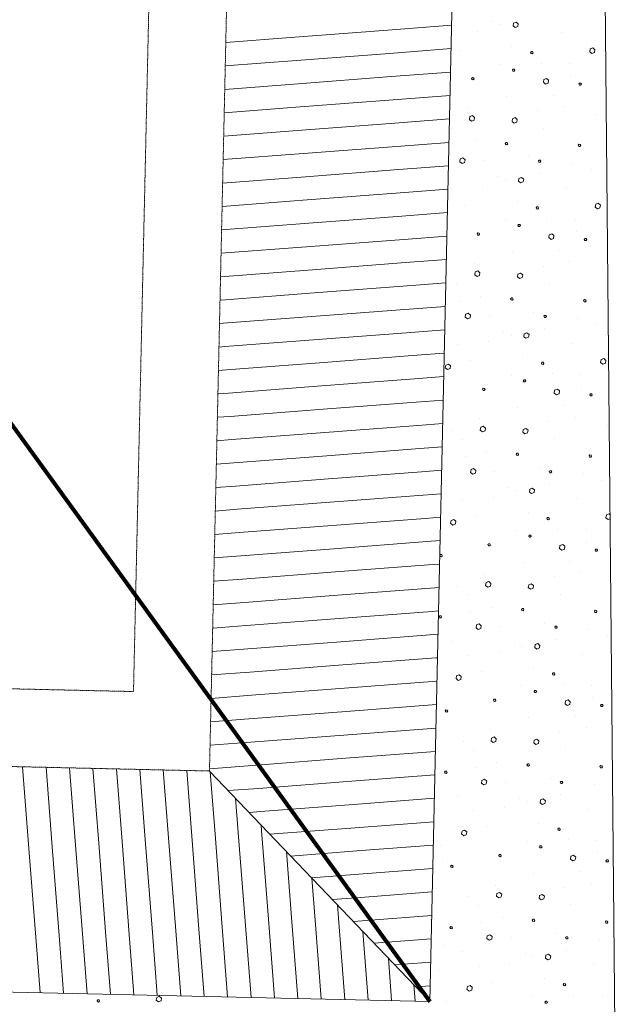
# Model space of a CAD drawing. Header units: millimetres. Extents: x -90830 to 24172, y -102460 to 73669.
# Tile 108 of 198: x -16231 to -12342, y 9297 to 15631. Entities that reach past the tile are written whole.
import ezdxf

# ---------------------------------------------------------------- set-up
doc = ezdxf.new("R2010")
doc.units = ezdxf.units.MM
doc.linetypes.add('ACAD_ISO14W100_S12', pattern=[0.009, 0.007, -0.001, 0, 0, 0, 0, 0, -0.001])
doc.linetypes.add('GETRENNT2_S6', pattern=[0.012, 0.007, -0.001, 0.001, -0.001, 0.001, -0.001])
for name, color, linetype, lineweight in [('Algemeen01', 253, 'Continuous', 80), ('D21-BUITENWANDEN', 253, 'Continuous', 9), ('K21-BUITENWANDEN_1', 253, 'Continuous', 9), ('Standard', 253, 'Continuous', 9), ('V27-DAKEN', 253, 'Continuous', 9), ('V36-HOOGTELIJN1500', 253, 'GETRENNT2_S6', 9), ('V36-HOOGTELIJN2000', 253, 'ACAD_ISO14W100_S12', 9)]:
    doc.layers.add(name, color=color, linetype=linetype, lineweight=lineweight)

msp = doc.modelspace()

# ---------------------------------------------------------------- linework, layer by layer
at = {"layer": 'Algemeen01'}
msp.add_line((-22237.7, 21242.8), (-13593, 9315.8), dxfattribs=at)
at = {"layer": 'D21-BUITENWANDEN'}
for p, q in [((-13330.4, 21052.1), (-13593, 9315.8)), ((-12342.1, 2754.6), (-12465, 15809.4)), ((-15542.5, 9359.6), (-15542.5, 9359.4)), ((-15042.6, 9348.4), (-15042.6, 9348.2))]:
    msp.add_line(p, q, dxfattribs=at)
at = {"layer": 'K21-BUITENWANDEN_1'}
for p, q in [((-13549.2, 11265.3), (-13549.4, 11265.3)), ((-13593, 9315.8), (-22501.1, 9515.9))]:
    msp.add_line(p, q, dxfattribs=at)
at = {"layer": 'Standard'}
for p, q in [((-13863.7, 15564), (-13452.5, 15595.4)), ((-13189.7, 15621.2), (-13189.7, 15621.2)), ((-13139.9, 15599), (-13139.9, 15599)), ((-13055.2, 15608.9), (-13057.6, 15590.8)), ((-13057.6, 15590.8), (-13044.2, 15580.3)), ((-13038.4, 15615.5), (-13055.2, 15608.9)), ((-13044.2, 15580.3), (-13027.4, 15586.9)), ((-13024, 15604), (-13038.4, 15615.5)), ((-13027.4, 15586.9), (-13024, 15604)), ((-14905.3, 15484.4), (-14461.9, 15518.3)), ((-14461.9, 15518.3), (-13863.7, 15564)), ((-13287.5, 15557.8), (-13287.5, 15557.8)), ((-12748.9, 15547.6), (-12748.9, 15547.6)), ((-12486.6, 15574.7), (-12486.6, 15574.7)), ((-13066, 15459.5), (-13066, 15459.5)), ((-14450.5, 15368.7), (-13852.3, 15414.4)), ((-13852.3, 15414.4), (-13455.9, 15444.7)), ((-13400.3, 15434.8), (-13400.3, 15434.8)), ((-12939.8, 15426.8), (-12944.5, 15420.7)), ((-12944.5, 15420.7), (-12941.3, 15413.8)), ((-12941.3, 15413.8), (-12934.2, 15412)), ((-12931.7, 15426.1), (-12939.8, 15426.8)), ((-12934.2, 15412), (-12928.5, 15418.2)), ((-12928.5, 15418.2), (-12931.7, 15426.1)), ((-12561.1, 15443.1), (-12564.5, 15424.9)), ((-12564.5, 15424.9), (-12550.1, 15413.4)), ((-12544.3, 15449.7), (-12561.1, 15443.1)), ((-12550.1, 15413.4), (-12533.3, 15420)), ((-12530.9, 15438.1), (-12544.3, 15449.7)), ((-12533.3, 15420), (-12530.9, 15438.1)), ((-14908.7, 15333.7), (-14450.5, 15368.7)), ((-13139.9, 15342.8), (-13139.9, 15342.8)), ((-12875.1, 15352.1), (-12875.1, 15352.1)), ((-12692.8, 15347.4), (-12692.8, 15347.4)), ((-14439.1, 15219.2), (-13840.8, 15264.9)), ((-13840.8, 15264.9), (-13459.2, 15294)), ((-13056.9, 15313.7), (-13061.7, 15307.5)), ((-13061.7, 15307.5), (-13058.4, 15300.6)), ((-13058.4, 15300.6), (-13051.4, 15299.9)), ((-13048.9, 15313), (-13056.9, 15313.7)), ((-13051.4, 15299.9), (-13045.6, 15306.1)), ((-13045.6, 15306.1), (-13048.9, 15313)), ((-12687, 15267.6), (-12687, 15267.6)), ((-14912.1, 15183), (-14439.1, 15219.2)), ((-13319.1, 15258.5), (-13323.9, 15252.3)), ((-13323.9, 15252.3), (-13320.7, 15245.4)), ((-13320.7, 15245.4), (-13313.6, 15243.7)), ((-13311.1, 15256.8), (-13319.1, 15258.5)), ((-13313.6, 15243.7), (-13307.8, 15249.9)), ((-13307.8, 15249.9), (-13311.1, 15256.8)), ((-12860.4, 15246.5), (-12862.8, 15228.4)), ((-12862.8, 15228.4), (-12848.4, 15216.9)), ((-12842.6, 15253.1), (-12860.4, 15246.5)), ((-12848.4, 15216.9), (-12831.6, 15223.5)), ((-12829.2, 15241.6), (-12842.6, 15253.1)), ((-12831.6, 15223.5), (-12829.2, 15241.6)), ((-12629.5, 15223.5), (-12634.3, 15217.4)), ((-12634.3, 15217.4), (-12631, 15210.5)), ((-12631, 15210.5), (-12623, 15209.8)), ((-12621.4, 15222.8), (-12629.5, 15223.5)), ((-12623, 15209.8), (-12618.2, 15215.9)), ((-12618.2, 15215.9), (-12621.4, 15222.8)), ((-13829.4, 15115.3), (-13462.6, 15143.3)), ((-12797.9, 15145.6), (-12797.9, 15145.6)), ((-14427.7, 15069.6), (-13829.4, 15115.3)), ((-13097.7, 15137.2), (-13097.7, 15137.2)), ((-14915.4, 15032.3), (-14427.7, 15069.6)), ((-13343.3, 15061.5), (-13343.3, 15061.5)), ((-13318.6, 15014.4), (-13335.4, 15007.8)), ((-13305.2, 15002.8), (-13318.6, 15014.4)), ((-12898.4, 15045.1), (-12898.4, 15045.1)), ((-12727.3, 15073), (-12727.3, 15073)), ((-12519.3, 15020.3), (-12519.3, 15020.3)), ((-14416.2, 14920), (-13818, 14965.7)), ((-13818, 14965.7), (-13466, 14992.6)), ((-13335.4, 15007.8), (-13338.7, 14989.7)), ((-13338.7, 14989.7), (-13324.4, 14979.1)), ((-13324.4, 14979.1), (-13307.6, 14985.7)), ((-13307.6, 14985.7), (-13305.2, 15002.8)), ((-13061.7, 14994.3), (-13064.1, 14977.2)), ((-13064.1, 14977.2), (-13050.7, 14965.7)), ((-13045, 15000.9), (-13061.7, 14994.3)), ((-13050.7, 14965.7), (-13034, 14972.3)), ((-13030.5, 14989.4), (-13045, 15000.9)), ((-13034, 14972.3), (-13030.5, 14989.4)), ((-14918.8, 14881.6), (-14416.2, 14920)), ((-13453.7, 14928.6), (-13453.7, 14928.6)), ((-12859.5, 14933.3), (-12859.5, 14933.3)), ((-13806.5, 14816.2), (-13469.3, 14842)), ((-13300.9, 14850.9), (-13300.9, 14850.9)), ((-13102.4, 14841.8), (-13108.2, 14835.6)), ((-13108.2, 14835.6), (-13105, 14828.7)), ((-13105, 14828.7), (-13096.9, 14827)), ((-13095.4, 14841.1), (-13102.4, 14841.8)), ((-13096.9, 14827), (-13092.1, 14833.2)), ((-13092.1, 14833.2), (-13095.4, 14841.1)), ((-12633.7, 14830.2), (-12638.5, 14824)), ((-12638.5, 14824), (-12635.3, 14816.1)), ((-12625.7, 14828.4), (-12633.7, 14830.2)), ((-12627.2, 14815.4), (-12622.4, 14821.5)), ((-12622.4, 14821.5), (-12625.7, 14828.4)), ((-14922.2, 14730.9), (-14404.8, 14770.5)), ((-14404.8, 14770.5), (-13806.5, 14816.2)), ((-13432.9, 14819.3), (-13432.9, 14819.3)), ((-12635.3, 14816.1), (-12627.2, 14815.4)), ((-13397.9, 14735.4), (-13400.3, 14717.3)), ((-13400.3, 14717.3), (-13385.9, 14705.8)), ((-13381.1, 14742), (-13397.9, 14735.4)), ((-13385.9, 14705.8), (-13369.1, 14712.4)), ((-13366.7, 14730.5), (-13381.1, 14742)), ((-13369.1, 14712.4), (-13366.7, 14730.5)), ((-13244.4, 14723.8), (-13244.4, 14723.8)), ((-12959.1, 14747.8), (-12959.1, 14747.8)), ((-12889.3, 14728.2), (-12894.2, 14723)), ((-12894.2, 14723), (-12890.9, 14715.1)), ((-12890.9, 14715.1), (-12883.9, 14714.4)), ((-12881.3, 14727.5), (-12889.3, 14728.2)), ((-12883.9, 14714.4), (-12878.1, 14720.6)), ((-12878.1, 14720.6), (-12881.3, 14727.5)), ((-12675.5, 14708.6), (-12675.5, 14708.6)), ((-14393.4, 14620.9), (-13795.1, 14666.6)), ((-13795.1, 14666.6), (-13472.7, 14691.3)), ((-12890.3, 14642.1), (-12890.3, 14642.1)), ((-12556, 14666.8), (-12556, 14666.8)), ((-14925.6, 14580.2), (-14393.4, 14620.9)), ((-13154.8, 14621.8), (-13154.8, 14621.8)), ((-13105, 14599.6), (-13105, 14599.6)), ((-13020.3, 14609.5), (-13022.7, 14591.4)), ((-13022.7, 14591.4), (-13009.3, 14580.9)), ((-13003.5, 14616.1), (-13020.3, 14609.5)), ((-13009.3, 14580.9), (-12992.5, 14587.5)), ((-12989.1, 14604.6), (-13003.5, 14616.1)), ((-12992.5, 14587.5), (-12989.1, 14604.6)), ((-14381.9, 14471.3), (-13783.7, 14517.1)), ((-13783.7, 14517.1), (-13476.1, 14540.6)), ((-13451.1, 14540.5), (-13451.1, 14540.5)), ((-13252.6, 14558.4), (-13252.6, 14558.4)), ((-12714, 14548.2), (-12714, 14548.2)), ((-14928.9, 14429.5), (-14381.9, 14471.3)), ((-13031.1, 14460.1), (-13031.1, 14460.1)), ((-12526.2, 14443.7), (-12529.6, 14425.5)), ((-12509.4, 14450.3), (-12526.2, 14443.7)), ((-12496, 14438.7), (-12509.4, 14450.3)), ((-13772.3, 14367.5), (-13479.5, 14389.9)), ((-13365.4, 14435.4), (-13365.4, 14435.4)), ((-12904.9, 14427.5), (-12909.6, 14421.3)), ((-12909.6, 14421.3), (-12906.4, 14414.4)), ((-12906.4, 14414.4), (-12899.3, 14412.6)), ((-12896.8, 14426.7), (-12904.9, 14427.5)), ((-12899.3, 14412.6), (-12893.6, 14418.8)), ((-12893.6, 14418.8), (-12896.8, 14426.7)), ((-12529.6, 14425.5), (-12515.2, 14414)), ((-12515.2, 14414), (-12498.4, 14420.6)), ((-12498.4, 14420.6), (-12496, 14438.7)), ((-14932.3, 14278.8), (-14370.5, 14321.8)), ((-14370.5, 14321.8), (-13772.3, 14367.5)), ((-13105, 14343.4), (-13105, 14343.4)), ((-12840.2, 14352.7), (-12840.2, 14352.7)), ((-12657.9, 14348), (-12657.9, 14348)), ((-13284.2, 14259.1), (-13289, 14252.9)), ((-13289, 14252.9), (-13285.8, 14246)), ((-13276.2, 14257.4), (-13284.2, 14259.1)), ((-13272.9, 14250.5), (-13276.2, 14257.4)), ((-13022, 14314.3), (-13026.8, 14308.1)), ((-13026.8, 14308.1), (-13023.5, 14301.2)), ((-13023.5, 14301.2), (-13016.5, 14300.5)), ((-13014, 14313.6), (-13022, 14314.3)), ((-13016.5, 14300.5), (-13010.7, 14306.7)), ((-13010.7, 14306.7), (-13014, 14313.6)), ((-12807.7, 14253.7), (-12825.5, 14247.1)), ((-12794.3, 14242.2), (-12807.7, 14253.7)), ((-12652.1, 14268.2), (-12652.1, 14268.2)), ((-14359.1, 14172.2), (-13760.8, 14217.9)), ((-13760.8, 14217.9), (-13482.8, 14239.2)), ((-13285.8, 14246), (-13278.7, 14244.3)), ((-13278.7, 14244.3), (-13272.9, 14250.5)), ((-12825.5, 14247.1), (-12827.9, 14229)), ((-12827.9, 14229), (-12813.5, 14217.5)), ((-12813.5, 14217.5), (-12796.7, 14224.1)), ((-12796.7, 14224.1), (-12794.3, 14242.2)), ((-12594.6, 14224.2), (-12599.4, 14218)), ((-12599.4, 14218), (-12596.1, 14211.1)), ((-12596.1, 14211.1), (-12588.1, 14210.4)), ((-12586.5, 14223.4), (-12594.6, 14224.2)), ((-12588.1, 14210.4), (-12583.3, 14216.5)), ((-12583.3, 14216.5), (-12586.5, 14223.4)), ((-14935.7, 14128.1), (-14359.1, 14172.2)), ((-13062.8, 14137.8), (-13062.8, 14137.8)), ((-12763, 14146.2), (-12763, 14146.2)), ((-14347.7, 14022.6), (-13749.4, 14068.4)), ((-13749.4, 14068.4), (-13486.2, 14088.5)), ((-13308.4, 14062.1), (-13308.4, 14062.1)), ((-12692.4, 14073.7), (-12692.4, 14073.7)), ((-14939, 13977.5), (-14347.7, 14022.6)), ((-13300.5, 14008.4), (-13303.8, 13990.3)), ((-13283.7, 14015), (-13300.5, 14008.4)), ((-13270.3, 14003.4), (-13283.7, 14015)), ((-13272.7, 13986.3), (-13270.3, 14003.4)), ((-13010.1, 14001.5), (-13026.8, 13994.9)), ((-12995.6, 13990), (-13010.1, 14001.5)), ((-12863.5, 14045.7), (-12863.5, 14045.7)), ((-12484.4, 14020.9), (-12484.4, 14020.9)), ((-13738, 13918.8), (-13489.6, 13937.8)), ((-13483.8, 13986), (-13483.8, 13986)), ((-13303.8, 13990.3), (-13289.5, 13979.8)), ((-13289.5, 13979.8), (-13272.7, 13986.3)), ((-13026.8, 13994.9), (-13029.2, 13977.8)), ((-13029.2, 13977.8), (-13015.8, 13966.3)), ((-13015.8, 13966.3), (-12999.1, 13972.9)), ((-12999.1, 13972.9), (-12995.6, 13990)), ((-14934.5, 13827.4), (-14336.2, 13873.1)), ((-14336.2, 13873.1), (-13738, 13918.8)), ((-13418.8, 13929.2), (-13418.8, 13929.2)), ((-12824.6, 13934), (-12824.6, 13934)), ((-14942.4, 13826.8), (-14934.5, 13827.4)), ((-13398, 13819.9), (-13398, 13819.9)), ((-13266, 13851.5), (-13266, 13851.5)), ((-13067.5, 13842.4), (-13073.3, 13836.2)), ((-13073.3, 13836.2), (-13070.1, 13829.3)), ((-13070.1, 13829.3), (-13062, 13827.6)), ((-13060.5, 13841.7), (-13067.5, 13842.4)), ((-13062, 13827.6), (-13057.2, 13833.8)), ((-13057.2, 13833.8), (-13060.5, 13841.7)), ((-12598.8, 13830.8), (-12603.6, 13824.6)), ((-12603.6, 13824.6), (-12600.4, 13816.7)), ((-12600.4, 13816.7), (-12592.3, 13816)), ((-12590.8, 13829), (-12598.8, 13830.8)), ((-12592.3, 13816), (-12587.5, 13822.2)), ((-12587.5, 13822.2), (-12590.8, 13829)), ((-14324.8, 13723.5), (-13726.5, 13769.2)), ((-13726.5, 13769.2), (-13492.9, 13787.1)), ((-12924.2, 13748.4), (-12924.2, 13748.4)), ((-14923, 13677.8), (-14324.8, 13723.5)), ((-13363, 13736), (-13365.4, 13717.9)), ((-13365.4, 13717.9), (-13351, 13706.4)), ((-13346.2, 13742.6), (-13363, 13736)), ((-13351, 13706.4), (-13334.2, 13713)), ((-13331.8, 13731.1), (-13346.2, 13742.6)), ((-13334.2, 13713), (-13331.8, 13731.1)), ((-13209.5, 13724.4), (-13209.5, 13724.4)), ((-12854.4, 13728.8), (-12859.3, 13723.6)), ((-12859.3, 13723.6), (-12856, 13715.7)), ((-12856, 13715.7), (-12849, 13715)), ((-12846.4, 13728.1), (-12854.4, 13728.8)), ((-12849, 13715), (-12843.2, 13721.2)), ((-12843.2, 13721.2), (-12846.4, 13728.1)), ((-12640.6, 13709.2), (-12640.6, 13709.2)), ((-14945.8, 13676.1), (-14923, 13677.8)), ((-14313.4, 13574), (-13715.1, 13619.7)), ((-13715.1, 13619.7), (-13496.3, 13636.4)), ((-13119.9, 13622.5), (-13119.9, 13622.5)), ((-12855.4, 13642.7), (-12855.4, 13642.7)), ((-12521.1, 13667.4), (-12521.1, 13667.4)), ((-14911.6, 13528.2), (-14313.4, 13574)), ((-13217.7, 13559), (-13217.7, 13559)), ((-13070.1, 13600.2), (-13070.1, 13600.2)), ((-12985.4, 13610.1), (-12987.8, 13592)), ((-12987.8, 13592), (-12974.4, 13581.5)), ((-12968.6, 13616.7), (-12985.4, 13610.1)), ((-12974.4, 13581.5), (-12957.6, 13588.1)), ((-12954.2, 13605.2), (-12968.6, 13616.7)), ((-12957.6, 13588.1), (-12954.2, 13605.2)), ((-14949.2, 13525.4), (-14911.6, 13528.2)), ((-13416.2, 13541.1), (-13416.2, 13541.1)), ((-12679.1, 13548.8), (-12679.1, 13548.8)), ((-14301.9, 13424.4), (-13703.7, 13470.1)), ((-13703.7, 13470.1), (-13499.7, 13485.7)), ((-13330.5, 13436), (-13330.5, 13436)), ((-12996.2, 13460.7), (-12996.2, 13460.7)), ((-12870, 13428.1), (-12874.7, 13421.9)), ((-12861.9, 13427.3), (-12870, 13428.1)), ((-12491.3, 13444.3), (-12494.7, 13426.2)), ((-12474.5, 13450.9), (-12491.3, 13444.3)), ((-12461.1, 13439.3), (-12474.5, 13450.9)), ((-12463.5, 13421.2), (-12461.1, 13439.3)), ((-14952.5, 13374.7), (-14900.2, 13378.7)), ((-14900.2, 13378.7), (-14301.9, 13424.4)), ((-13490.7, 13409.4), (-13494.1, 13391.3)), ((-13494.1, 13391.3), (-13479.6, 13379.8)), ((-13473.9, 13416), (-13490.7, 13409.4)), ((-13479.6, 13379.8), (-13462.9, 13386.3)), ((-13460.5, 13404.4), (-13473.9, 13416)), ((-13462.9, 13386.3), (-13460.5, 13404.4)), ((-12874.7, 13421.9), (-12871.5, 13415)), ((-12871.5, 13415), (-12864.4, 13413.2)), ((-12864.4, 13413.2), (-12858.7, 13419.4)), ((-12858.7, 13419.4), (-12861.9, 13427.3)), ((-12494.7, 13426.2), (-12480.3, 13414.7)), ((-12480.3, 13414.7), (-12463.5, 13421.2)), ((-14290.5, 13274.8), (-13692.2, 13320.5)), ((-13692.2, 13320.5), (-13503.1, 13335)), ((-13070.1, 13344), (-13070.1, 13344)), ((-12987.1, 13314.9), (-12991.9, 13308.7)), ((-12991.9, 13308.7), (-12988.6, 13301.8)), ((-12988.6, 13301.8), (-12981.6, 13301.1)), ((-12979.1, 13314.2), (-12987.1, 13314.9)), ((-12981.6, 13301.1), (-12975.8, 13307.3)), ((-12975.8, 13307.3), (-12979.1, 13314.2)), ((-12805.3, 13353.3), (-12805.3, 13353.3)), ((-12623, 13348.6), (-12623, 13348.6)), ((-14888.8, 13229.1), (-14290.5, 13274.8)), ((-13249.3, 13259.7), (-13254.1, 13253.5)), ((-13254.1, 13253.5), (-13250.9, 13246.7)), ((-13250.9, 13246.7), (-13243.8, 13244.9)), ((-13241.3, 13258), (-13249.3, 13259.7)), ((-13243.8, 13244.9), (-13238, 13251.1)), ((-13238, 13251.1), (-13241.3, 13258)), ((-12790.6, 13247.7), (-12793, 13229.6)), ((-12772.8, 13254.3), (-12790.6, 13247.7)), ((-12759.4, 13242.8), (-12772.8, 13254.3)), ((-12761.8, 13224.7), (-12759.4, 13242.8)), ((-12617.2, 13268.8), (-12617.2, 13268.8)), ((-14955.9, 13224), (-14888.8, 13229.1)), ((-13680.8, 13171), (-13506.4, 13184.3)), ((-12793, 13229.6), (-12778.6, 13218.1)), ((-12778.6, 13218.1), (-12761.8, 13224.7)), ((-12559.7, 13224.8), (-12564.5, 13218.6)), ((-12564.5, 13218.6), (-12561.2, 13211.7)), ((-12561.2, 13211.7), (-12553.2, 13211)), ((-12551.6, 13224), (-12559.7, 13224.8)), ((-12553.2, 13211), (-12548.4, 13217.2)), ((-12548.4, 13217.2), (-12551.6, 13224)), ((-14877.3, 13079.5), (-14279.1, 13125.3)), ((-14279.1, 13125.3), (-13680.8, 13171)), ((-13027.9, 13138.4), (-13027.9, 13138.4)), ((-12728.1, 13146.8), (-12728.1, 13146.8)), ((-14959.3, 13073.3), (-14877.3, 13079.5)), ((-13273.5, 13062.8), (-13273.5, 13062.8)), ((-12657.5, 13074.3), (-12657.5, 13074.3)), ((-14267.6, 12975.7), (-13669.4, 13021.4)), ((-13669.4, 13021.4), (-13509.8, 13033.6)), ((-13448.9, 12986.6), (-13448.9, 12986.6)), ((-13265.6, 13009), (-13268.9, 12990.9)), ((-13268.9, 12990.9), (-13254.6, 12980.4)), ((-13248.8, 13015.6), (-13265.6, 13009)), ((-13254.6, 12980.4), (-13237.8, 12987)), ((-13235.4, 13004), (-13248.8, 13015.6)), ((-13237.8, 12987), (-13235.4, 13004)), ((-12991.9, 12995.5), (-12994.3, 12978.4)), ((-12975.2, 13002.1), (-12991.9, 12995.5)), ((-12960.7, 12990.6), (-12975.2, 13002.1)), ((-12964.2, 12973.5), (-12960.7, 12990.6)), ((-12828.6, 13046.3), (-12828.6, 13046.3)), ((-12449.5, 13021.5), (-12449.5, 13021.5)), ((-14962.6, 12922.6), (-14865.9, 12930)), ((-14865.9, 12930), (-14267.6, 12975.7)), ((-13383.9, 12929.8), (-13383.9, 12929.8)), ((-12994.3, 12978.4), (-12980.9, 12966.9)), ((-12980.9, 12966.9), (-12964.2, 12973.5)), ((-12789.7, 12934.6), (-12789.7, 12934.6)), ((-14256.2, 12826.1), (-13658, 12871.9)), ((-13658, 12871.9), (-13513.2, 12882.9)), ((-14854.5, 12780.4), (-14256.2, 12826.1)), ((-13363.1, 12820.5), (-13363.1, 12820.5)), ((-13231.1, 12852.1), (-13231.1, 12852.1)), ((-13032.6, 12843), (-13038.4, 12836.8)), ((-13038.4, 12836.8), (-13035.2, 12829.9)), ((-13035.2, 12829.9), (-13027.1, 12828.2)), ((-13025.6, 12842.3), (-13032.6, 12843)), ((-13027.1, 12828.2), (-13022.3, 12834.4)), ((-13022.3, 12834.4), (-13025.6, 12842.3)), ((-12564, 12831.4), (-12568.7, 12825.2)), ((-12568.7, 12825.2), (-12565.5, 12817.3)), ((-12565.5, 12817.3), (-12557.4, 12816.6)), ((-12555.9, 12829.7), (-12564, 12831.4)), ((-12557.4, 12816.6), (-12552.6, 12822.8)), ((-12552.6, 12822.8), (-12555.9, 12829.7)), ((-14966, 12771.9), (-14854.5, 12780.4)), ((-13646.5, 12722.3), (-13516.5, 12732.2)), ((-13328.1, 12736.6), (-13330.5, 12718.6)), ((-13311.3, 12743.2), (-13328.1, 12736.6)), ((-13296.9, 12731.7), (-13311.3, 12743.2)), ((-13299.3, 12713.6), (-13296.9, 12731.7)), ((-12889.3, 12749), (-12889.3, 12749)), ((-14843, 12630.9), (-14244.8, 12676.6)), ((-14244.8, 12676.6), (-13646.5, 12722.3)), ((-13330.5, 12718.6), (-13316.1, 12707.1)), ((-13316.1, 12707.1), (-13299.3, 12713.6)), ((-13174.6, 12725), (-13174.6, 12725)), ((-12819.5, 12729.4), (-12824.4, 12724.2)), ((-12824.4, 12724.2), (-12821.1, 12716.3)), ((-12821.1, 12716.3), (-12814.1, 12715.6)), ((-12811.5, 12728.7), (-12819.5, 12729.4)), ((-12814.1, 12715.6), (-12808.3, 12721.8)), ((-12808.3, 12721.8), (-12811.5, 12728.7)), ((-12605.7, 12709.8), (-12605.7, 12709.8)), ((-12486.2, 12668), (-12486.2, 12668)), ((-14969.4, 12621.2), (-14843, 12630.9)), ((-13485.6, 12633.1), (-13485.6, 12633.1)), ((-13085, 12623.1), (-13085, 12623.1)), ((-12950.5, 12610.8), (-12952.9, 12592.7)), ((-12933.7, 12617.3), (-12950.5, 12610.8)), ((-12919.3, 12605.8), (-12933.7, 12617.3)), ((-12922.7, 12588.7), (-12919.3, 12605.8)), ((-12820.5, 12643.3), (-12820.5, 12643.3)), ((-14233.4, 12527), (-13635.1, 12572.7)), ((-13635.1, 12572.7), (-13519.9, 12581.5)), ((-13381.3, 12541.7), (-13381.3, 12541.7)), ((-13182.8, 12559.6), (-13182.8, 12559.6)), ((-13035.2, 12600.8), (-13035.2, 12600.8)), ((-12952.9, 12592.7), (-12939.5, 12582.1)), ((-12939.5, 12582.1), (-12922.7, 12588.7)), ((-12644.2, 12549.4), (-12644.2, 12549.4)), ((-14972.8, 12470.5), (-14831.6, 12481.3)), ((-14831.6, 12481.3), (-14233.4, 12527)), ((-14221.9, 12377.4), (-13623.7, 12423.2)), ((-13623.7, 12423.2), (-13523.3, 12430.8)), ((-13439, 12416.6), (-13455.8, 12410)), ((-13425.6, 12405), (-13439, 12416.6)), ((-13295.6, 12436.6), (-13295.6, 12436.6)), ((-12961.3, 12461.3), (-12961.3, 12461.3)), ((-12835.1, 12428.7), (-12839.8, 12422.5)), ((-12839.8, 12422.5), (-12836.6, 12415.6)), ((-12836.6, 12415.6), (-12829.5, 12413.9)), ((-12827, 12427.9), (-12835.1, 12428.7)), ((-12829.5, 12413.9), (-12823.8, 12420.1)), ((-12823.8, 12420.1), (-12827, 12427.9)), ((-12456.4, 12444.9), (-12459.8, 12426.8)), ((-12459.8, 12426.8), (-12445.4, 12415.3)), ((-12439.6, 12451.5), (-12456.4, 12444.9)), ((-12445.4, 12415.3), (-12433.1, 12420.1)), ((-12433.3, 12446.1), (-12439.6, 12451.5)), ((-14820.2, 12331.7), (-14221.9, 12377.4)), ((-13455.8, 12410), (-13459.2, 12391.9)), ((-13459.2, 12391.9), (-13444.7, 12380.4)), ((-13444.7, 12380.4), (-13428, 12387)), ((-13428, 12387), (-13425.6, 12405)), ((-12770.4, 12353.9), (-12770.4, 12353.9)), ((-14976.1, 12319.8), (-14820.2, 12331.7)), ((-13035.3, 12344.6), (-13035.3, 12344.6)), ((-12952.2, 12315.5), (-12957, 12309.3)), ((-12957, 12309.3), (-12953.7, 12302.5)), ((-12953.7, 12302.5), (-12946.7, 12301.7)), ((-12944.2, 12314.8), (-12952.2, 12315.5)), ((-12946.7, 12301.7), (-12940.9, 12307.9)), ((-12940.9, 12307.9), (-12944.2, 12314.8)), ((-12588.1, 12349.2), (-12588.1, 12349.2)), ((-14808.8, 12182.2), (-14210.5, 12227.9)), ((-14210.5, 12227.9), (-13612.2, 12273.6)), ((-13612.2, 12273.6), (-13526.6, 12280.1)), ((-13214.4, 12260.3), (-13219.2, 12254.2)), ((-13219.2, 12254.2), (-13216, 12247.3)), ((-13216, 12247.3), (-13208.9, 12245.5)), ((-13206.4, 12258.6), (-13214.4, 12260.3)), ((-13208.9, 12245.5), (-13203.1, 12251.7)), ((-13203.1, 12251.7), (-13206.4, 12258.6)), ((-12755.7, 12248.3), (-12758.1, 12230.2)), ((-12758.1, 12230.2), (-12743.7, 12218.7)), ((-12737.9, 12255), (-12755.7, 12248.3)), ((-12743.7, 12218.7), (-12726.9, 12225.3)), ((-12724.5, 12243.4), (-12737.9, 12255)), ((-12726.9, 12225.3), (-12724.5, 12243.4)), ((-12582.3, 12269.4), (-12582.3, 12269.4)), ((-12524.8, 12225.4), (-12529.6, 12219.2)), ((-12516.7, 12224.7), (-12524.8, 12225.4)), ((-12513.5, 12217.8), (-12516.7, 12224.7)), ((-14979.5, 12169.1), (-14808.8, 12182.2)), ((-13524.2, 12190.5), (-13528.8, 12184.5)), ((-13528.8, 12184), (-13525.7, 12177.4)), ((-13525.7, 12177.4), (-13517.7, 12176.7)), ((-13516.1, 12189.8), (-13524.2, 12190.5)), ((-13517.7, 12176.7), (-13512.9, 12182.9)), ((-13512.9, 12182.9), (-13516.1, 12189.8)), ((-12529.6, 12219.2), (-12526.3, 12212.3)), ((-12526.3, 12212.3), (-12518.3, 12211.6)), ((-12518.3, 12211.6), (-12513.5, 12217.8)), ((-14199.1, 12078.3), (-13600.8, 12124)), ((-13600.8, 12124), (-13530, 12129.4)), ((-12993, 12139), (-12993, 12139)), ((-12693.2, 12147.4), (-12693.2, 12147.4)), ((-14797.3, 12032.6), (-14199.1, 12078.3)), ((-13238.6, 12063.4), (-13238.6, 12063.4)), ((-12793.7, 12046.9), (-12793.7, 12046.9)), ((-12622.6, 12074.9), (-12622.6, 12074.9)), ((-14982.9, 12018.4), (-14797.3, 12032.6)), ((-14187.6, 11928.8), (-13589.4, 11974.5)), ((-13589.4, 11974.5), (-13533.4, 11978.8)), ((-13414, 11987.2), (-13414, 11987.2)), ((-13230.7, 12009.6), (-13234, 11991.5)), ((-13234, 11991.5), (-13219.7, 11981)), ((-13213.9, 12016.2), (-13230.7, 12009.6)), ((-13219.7, 11981), (-13202.9, 11987.6)), ((-13200.5, 12004.7), (-13213.9, 12016.2)), ((-13202.9, 11987.6), (-13200.5, 12004.7)), ((-12957, 11996.1), (-12959.4, 11979.1)), ((-12959.4, 11979.1), (-12946, 11967.5)), ((-12940.3, 12002.7), (-12957, 11996.1)), ((-12946, 11967.5), (-12929.3, 11974.1)), ((-12925.9, 11991.2), (-12940.3, 12002.7)), ((-12929.3, 11974.1), (-12925.9, 11991.2)), ((-14785.9, 11883), (-14187.6, 11928.8)), ((-13349, 11930.4), (-13349, 11930.4)), ((-12754.8, 11935.2), (-12754.8, 11935.2)), ((-14986.2, 11867.7), (-14785.9, 11883)), ((-13196.2, 11852.7), (-13196.2, 11852.7)), ((-14176.2, 11779.2), (-13578, 11824.9)), ((-13578, 11824.9), (-13536.8, 11828.1)), ((-13528.4, 11797.1), (-13533.2, 11790.9)), ((-13533.2, 11790.9), (-13530, 11783)), ((-13530, 11783), (-13521.9, 11782.3)), ((-13520.4, 11795.4), (-13528.4, 11797.1)), ((-13521.9, 11782.3), (-13517.1, 11788.5)), ((-13517.1, 11788.5), (-13520.4, 11795.4)), ((-13328.2, 11821.1), (-13328.2, 11821.1)), ((-12997.7, 11843.6), (-13003.5, 11837.4)), ((-13003.5, 11837.4), (-13000.3, 11830.5)), ((-13000.3, 11830.5), (-12992.2, 11828.8)), ((-12990.7, 11842.9), (-12997.7, 11843.6)), ((-12992.2, 11828.8), (-12987.4, 11835)), ((-12987.4, 11835), (-12990.7, 11842.9)), ((-12529.1, 11832), (-12533.8, 11825.8)), ((-12533.8, 11825.8), (-12530.6, 11817.9)), ((-12530.6, 11817.9), (-12522.5, 11817.2)), ((-12521, 11830.3), (-12529.1, 11832)), ((-12522.5, 11817.2), (-12517.7, 11823.4)), ((-12517.7, 11823.4), (-12521, 11830.3)), ((-14989.6, 11717), (-14774.5, 11733.5)), ((-14774.5, 11733.5), (-14176.2, 11779.2)), ((-13293.2, 11737.3), (-13295.6, 11719.2)), ((-13295.6, 11719.2), (-13281.2, 11707.7)), ((-13276.4, 11743.8), (-13293.2, 11737.3)), ((-13262, 11732.3), (-13276.4, 11743.8)), ((-13264.4, 11714.3), (-13262, 11732.3)), ((-13139.7, 11725.6), (-13139.7, 11725.6)), ((-12854.4, 11749.6), (-12854.4, 11749.6)), ((-12784.6, 11730), (-12789.5, 11724.8)), ((-12789.5, 11724.8), (-12786.2, 11716.9)), ((-12776.6, 11729.3), (-12784.6, 11730)), ((-12779.2, 11716.2), (-12773.4, 11722.4)), ((-12773.4, 11722.4), (-12776.6, 11729.3)), ((-14164.8, 11629.6), (-13566.5, 11675.3)), ((-13566.5, 11675.3), (-13540.1, 11677.4)), ((-13281.2, 11707.7), (-13264.4, 11714.3)), ((-12786.2, 11716.9), (-12779.2, 11716.2)), ((-12570.8, 11710.5), (-12570.8, 11710.5)), ((-12451.3, 11668.6), (-12451.3, 11668.6)), ((-14763, 11583.9), (-14164.8, 11629.6)), ((-13450.7, 11633.7), (-13450.7, 11633.7)), ((-13050.1, 11623.7), (-13050.1, 11623.7)), ((-13000.3, 11601.4), (-13000.3, 11601.4)), ((-12915.6, 11611.4), (-12918, 11593.3)), ((-12918, 11593.3), (-12904.6, 11582.7)), ((-12898.8, 11618), (-12915.6, 11611.4)), ((-12884.4, 11606.4), (-12898.8, 11618)), ((-12887.8, 11589.3), (-12884.4, 11606.4)), ((-12785.6, 11643.9), (-12785.6, 11643.9)), ((-14993, 11566.3), (-14763, 11583.9)), ((-13346.4, 11542.3), (-13346.4, 11542.3)), ((-13147.9, 11560.2), (-13147.9, 11560.2)), ((-12904.6, 11582.7), (-12887.8, 11589.3)), ((-12609.3, 11550), (-12609.3, 11550)), ((-14751.6, 11434.3), (-14153.4, 11480.1)), ((-14153.4, 11480.1), (-13555.1, 11525.8)), ((-13555.1, 11525.8), (-13543.5, 11526.7)), ((-14996.4, 11415.6), (-14751.6, 11434.3)), ((-13420.9, 11410.6), (-13424.3, 11392.5)), ((-13404.1, 11417.2), (-13420.9, 11410.6)), ((-13390.7, 11405.7), (-13404.1, 11417.2)), ((-13393.1, 11387.6), (-13390.7, 11405.7)), ((-13260.7, 11437.2), (-13260.7, 11437.2)), ((-12926.4, 11461.9), (-12926.4, 11461.9)), ((-12800.2, 11429.3), (-12804.9, 11423.1)), ((-12804.9, 11423.1), (-12801.7, 11416.2)), ((-12801.7, 11416.2), (-12794.6, 11414.5)), ((-12792.1, 11428.6), (-12800.2, 11429.3)), ((-12794.6, 11414.5), (-12788.9, 11420.7)), ((-12788.9, 11420.7), (-12792.1, 11428.6)), ((-12423.8, 11433.3), (-12424.9, 11427.4)), ((-12424.9, 11427.4), (-12423.7, 11426.5)), ((-14141.9, 11330.5), (-13546.9, 11376)), ((-13424.3, 11392.5), (-13409.8, 11381)), ((-13409.8, 11381), (-13393.1, 11387.6)), ((-13000.4, 11345.2), (-13000.4, 11345.2)), ((-12735.5, 11354.5), (-12735.5, 11354.5)), ((-12553.2, 11349.8), (-12553.2, 11349.8)), ((-14999.7, 11264.9), (-14740.2, 11284.8)), ((-14740.2, 11284.8), (-14141.9, 11330.5)), ((-12917.3, 11316.1), (-12922.1, 11310)), ((-12922.1, 11310), (-12918.8, 11303.1)), ((-12918.8, 11303.1), (-12911.8, 11302.3)), ((-12909.3, 11315.4), (-12917.3, 11316.1)), ((-12911.8, 11302.3), (-12906, 11308.5)), ((-12906, 11308.5), (-12909.3, 11315.4)), ((-14130.5, 11180.9), (-13550.2, 11225.3)), ((-13546.8, 11235.1), (-13546.8, 11235.1)), ((-13179.5, 11260.9), (-13184.3, 11254.8)), ((-13184.3, 11254.8), (-13181.1, 11247.9)), ((-13181.1, 11247.9), (-13174, 11246.1)), ((-13171.5, 11259.2), (-13179.5, 11260.9)), ((-13174, 11246.1), (-13168.2, 11252.3)), ((-13168.2, 11252.3), (-13171.5, 11259.2)), ((-12720.8, 11248.9), (-12723.2, 11230.8)), ((-12723.2, 11230.8), (-12708.8, 11219.3)), ((-12703, 11255.6), (-12720.8, 11248.9)), ((-12708.8, 11219.3), (-12692, 11225.9)), ((-12689.6, 11244), (-12703, 11255.6)), ((-12692, 11225.9), (-12689.6, 11244)), ((-12547.4, 11270), (-12547.4, 11270)), ((-12489.9, 11226), (-12494.7, 11219.8)), ((-12494.7, 11219.8), (-12491.4, 11212.9)), ((-12491.4, 11212.9), (-12483.4, 11212.2)), ((-12481.8, 11225.3), (-12489.9, 11226)), ((-12483.4, 11212.2), (-12478.6, 11218.4)), ((-12478.6, 11218.4), (-12481.8, 11225.3)), ((-14728.7, 11135.2), (-14130.5, 11180.9)), ((-13489.3, 11191.1), (-13494.1, 11184.9)), ((-13494.1, 11184.9), (-13490.8, 11178)), ((-13490.8, 11178), (-13482.8, 11177.3)), ((-13481.2, 11190.4), (-13489.3, 11191.1)), ((-13482.8, 11177.3), (-13478, 11183.5)), ((-13478, 11183.5), (-13481.2, 11190.4)), ((-12658.3, 11148.1), (-12658.3, 11148.1)), ((-15003.1, 11114.2), (-14728.7, 11135.2)), ((-12958.1, 11139.6), (-12958.1, 11139.6)), ((-14717.3, 10985.7), (-14119.1, 11031.4)), ((-14119.1, 11031.4), (-13553.6, 11074.6)), ((-13203.7, 11064), (-13203.7, 11064)), ((-12758.8, 11047.5), (-12758.8, 11047.5)), ((-12587.7, 11075.5), (-12587.7, 11075.5)), ((-15006.5, 10963.6), (-14717.3, 10985.7)), ((-13379.1, 10987.8), (-13379.1, 10987.8)), ((-13195.8, 11010.2), (-13199.1, 10992.1)), ((-13199.1, 10992.1), (-13184.8, 10981.6)), ((-13179, 11016.8), (-13195.8, 11010.2)), ((-13184.8, 10981.6), (-13168, 10988.2)), ((-13165.6, 11005.3), (-13179, 11016.8)), ((-13168, 10988.2), (-13165.6, 11005.3)), ((-12922.1, 10996.8), (-12924.5, 10979.7)), ((-12924.5, 10979.7), (-12911.1, 10968.1)), ((-12905.4, 11003.3), (-12922.1, 10996.8)), ((-12911.1, 10968.1), (-12894.4, 10974.7)), ((-12891, 10991.8), (-12905.4, 11003.3)), ((-12894.4, 10974.7), (-12891, 10991.8)), ((-14107.6, 10881.8), (-13557, 10923.9)), ((-13314.1, 10931), (-13314.1, 10931)), ((-12719.9, 10935.8), (-12719.9, 10935.8)), ((-15009.8, 10812.9), (-14705.9, 10836.1)), ((-14705.9, 10836.1), (-14107.6, 10881.8)), ((-13161.3, 10853.3), (-13161.3, 10853.3)), ((-12962.8, 10844.2), (-12968.6, 10838)), ((-12968.6, 10838), (-12965.4, 10831.1)), ((-12965.4, 10831.1), (-12957.3, 10829.4)), ((-12955.8, 10843.5), (-12962.8, 10844.2)), ((-12957.3, 10829.4), (-12952.5, 10835.6)), ((-12952.5, 10835.6), (-12955.8, 10843.5)), ((-12494.2, 10832.6), (-12498.9, 10826.4)), ((-12486.1, 10830.9), (-12494.2, 10832.6)), ((-16211.9, 10825), (-16171.1, 10298.7)), ((-16061.1, 10821.6), (-16021.5, 10310.3)), ((-15910.4, 10818.2), (-15872, 10321.8)), ((-15759.7, 10814.8), (-15722.4, 10333.4)), ((-15609, 10811.5), (-15572.9, 10345)), ((-15458.3, 10808.1), (-15423.3, 10356.6)), ((-15307.6, 10804.7), (-15273.8, 10368.2)), ((-15156.9, 10801.3), (-15124.2, 10379.8)), ((-15005.8, 10793.5), (-14974.7, 10391.4)), ((-14096.2, 10732.2), (-13560.4, 10773.2)), ((-13493.5, 10797.7), (-13498.3, 10791.5)), ((-13498.3, 10791.5), (-13495.1, 10783.6)), ((-13495.1, 10783.6), (-13487, 10782.9)), ((-13485.5, 10796), (-13493.5, 10797.7)), ((-13487, 10782.9), (-13482.2, 10789.1)), ((-13482.2, 10789.1), (-13485.5, 10796)), ((-13293.3, 10821.7), (-13293.3, 10821.7)), ((-12498.9, 10826.4), (-12495.7, 10818.5)), ((-12495.7, 10818.5), (-12487.6, 10817.8)), ((-12487.6, 10817.8), (-12482.8, 10824)), ((-12482.8, 10824), (-12486.1, 10830.9)), ((-14694.5, 10686.5), (-14096.2, 10732.2)), ((-13258.3, 10737.9), (-13260.7, 10719.8)), ((-13260.7, 10719.8), (-13246.3, 10708.3)), ((-13241.5, 10744.5), (-13258.3, 10737.9)), ((-13246.3, 10708.3), (-13229.5, 10714.9)), ((-13227.1, 10733), (-13241.5, 10744.5)), ((-13229.5, 10714.9), (-13227.1, 10733)), ((-13104.8, 10726.2), (-13104.8, 10726.2)), ((-12819.5, 10750.2), (-12819.5, 10750.2)), ((-12749.7, 10730.6), (-12754.6, 10725.4)), ((-12754.6, 10725.4), (-12751.3, 10717.5)), ((-12751.3, 10717.5), (-12744.3, 10716.8)), ((-12741.7, 10729.9), (-12749.7, 10730.6)), ((-12744.3, 10716.8), (-12738.5, 10723)), ((-12738.5, 10723), (-12741.7, 10729.9)), ((-12535.9, 10711.1), (-12535.9, 10711.1)), ((-14889.3, 10671.6), (-14694.5, 10686.5)), ((-13535.3, 10676.2), (-13535.3, 10676.2)), ((-12750.7, 10644.5), (-12750.7, 10644.5)), ((-14842.1, 10622.2), (-14825.1, 10403)), ((-14683, 10537), (-14084.8, 10582.7)), ((-14084.8, 10582.7), (-13563.7, 10622.5)), ((-13415.8, 10634.3), (-13415.8, 10634.3)), ((-13015.2, 10624.3), (-13015.2, 10624.3)), ((-12965.4, 10602), (-12965.4, 10602)), ((-12880.7, 10612), (-12883.1, 10593.9)), ((-12883.1, 10593.9), (-12869.7, 10583.3)), ((-12863.9, 10618.6), (-12880.7, 10612)), ((-12869.7, 10583.3), (-12852.9, 10589.9)), ((-12849.5, 10607.1), (-12863.9, 10618.6)), ((-12852.9, 10589.9), (-12849.5, 10607.1)), ((-14755.3, 10531.4), (-14683, 10537)), ((-13311.5, 10542.9), (-13311.5, 10542.9)), ((-13113, 10560.8), (-13113, 10560.8)), ((-12574.4, 10550.6), (-12574.4, 10550.6)), ((-14678.4, 10451), (-14675.6, 10414.5)), ((-14073.3, 10433.1), (-13567.1, 10471.8)), ((-12891.5, 10462.5), (-12891.5, 10462.5)), ((-14974.7, 10391.4), (-14928.3, 9793.2)), ((-14825.1, 10403), (-14778.8, 9804.7)), ((-14675.6, 10414.5), (-14629.2, 9816.3)), ((-14621.2, 10391.2), (-14073.3, 10433.1)), ((-13386, 10411.2), (-13389.4, 10393.1)), ((-13389.4, 10393.1), (-13374.9, 10381.6)), ((-13369.2, 10417.8), (-13386, 10411.2)), ((-13374.9, 10381.6), (-13358.2, 10388.2)), ((-13355.8, 10406.3), (-13369.2, 10417.8)), ((-13358.2, 10388.2), (-13355.8, 10406.3)), ((-13225.8, 10437.8), (-13225.8, 10437.8)), ((-12765.3, 10429.9), (-12770, 10423.7)), ((-12770, 10423.7), (-12766.8, 10416.8)), ((-12766.8, 10416.8), (-12759.7, 10415.1)), ((-12757.2, 10429.2), (-12765.3, 10429.9)), ((-12759.7, 10415.1), (-12754, 10421.3)), ((-12754, 10421.3), (-12757.2, 10429.2)), ((-15722.4, 10333.4), (-15676.1, 9735.2)), ((-15572.9, 10345), (-15526.5, 9746.8)), ((-15423.3, 10356.6), (-15377, 9758.4)), ((-15273.8, 10368.2), (-15227.4, 9770)), ((-15124.2, 10379.8), (-15077.9, 9781.6)), ((-12965.5, 10345.8), (-12965.5, 10345.8)), ((-12700.6, 10355.1), (-12700.6, 10355.1)), ((-12518.3, 10350.5), (-12518.3, 10350.5)), ((-16171.1, 10298.7), (-16124.7, 9700.5)), ((-16021.5, 10310.3), (-15975.2, 9712.1)), ((-15872, 10321.8), (-15825.6, 9723.6)), ((-14514.7, 10279.8), (-14479.7, 9827.9)), ((-14487.2, 10251), (-14061.9, 10283.5)), ((-14061.9, 10283.5), (-13570.5, 10321.1)), ((-13517.7, 10315.6), (-13517.7, 10315.6)), ((-13144.6, 10261.5), (-13149.4, 10255.4)), ((-13136.6, 10259.8), (-13144.6, 10261.5)), ((-12882.4, 10316.7), (-12887.2, 10310.6)), ((-12887.2, 10310.6), (-12883.9, 10303.7)), ((-12883.9, 10303.7), (-12876.9, 10302.9)), ((-12874.4, 10316), (-12882.4, 10316.7)), ((-12876.9, 10302.9), (-12871.1, 10309.1)), ((-12871.1, 10309.1), (-12874.4, 10316)), ((-12512.5, 10270.6), (-12512.5, 10270.6)), ((-13511.9, 10235.7), (-13511.9, 10235.7)), ((-13149.4, 10255.4), (-13146.2, 10248.5)), ((-13146.2, 10248.5), (-13139.1, 10246.7)), ((-13139.1, 10246.7), (-13133.3, 10252.9)), ((-13133.3, 10252.9), (-13136.6, 10259.8)), ((-12685.9, 10249.5), (-12688.3, 10231.5)), ((-12688.3, 10231.5), (-12673.9, 10219.9)), ((-12668.1, 10256.2), (-12685.9, 10249.5)), ((-12673.9, 10219.9), (-12657.1, 10226.5)), ((-12654.7, 10244.6), (-12668.1, 10256.2)), ((-12657.1, 10226.5), (-12654.7, 10244.6)), ((-12455, 10226.6), (-12459.8, 10220.4)), ((-12459.8, 10220.4), (-12456.5, 10213.5)), ((-12456.5, 10213.5), (-12448.5, 10212.8)), ((-12446.9, 10225.9), (-12455, 10226.6)), ((-12448.5, 10212.8), (-12443.7, 10219)), ((-12443.7, 10219), (-12446.9, 10225.9)), ((-14050.5, 10134), (-13573.8, 10170.4)), ((-13454.4, 10191.7), (-13459.2, 10185.5)), ((-13459.2, 10185.5), (-13455.9, 10178.6)), ((-13455.9, 10178.6), (-13447.9, 10177.9)), ((-13446.3, 10191), (-13454.4, 10191.7)), ((-13447.9, 10177.9), (-13443.1, 10184.1)), ((-13443.1, 10184.1), (-13446.3, 10191)), ((-12923.2, 10140.2), (-12923.2, 10140.2)), ((-12623.4, 10148.7), (-12623.4, 10148.7)), ((-14353.2, 10110.9), (-14050.5, 10134)), ((-14351, 10108.6), (-14330.1, 9839.5)), ((-12552.8, 10076.1), (-12552.8, 10076.1)), ((-14039.1, 9984.4), (-13577.2, 10019.7)), ((-13552.2, 10041.2), (-13552.2, 10041.2)), ((-13168.8, 10064.6), (-13168.8, 10064.6)), ((-13160.9, 10010.8), (-13164.2, 9992.7)), ((-13144.1, 10017.4), (-13160.9, 10010.8)), ((-13130.7, 10005.9), (-13144.1, 10017.4)), ((-12723.9, 10048.1), (-12723.9, 10048.1)), ((-14219.1, 9970.7), (-14039.1, 9984.4)), ((-13344.2, 9988.4), (-13344.2, 9988.4)), ((-13164.2, 9992.7), (-13149.9, 9982.2)), ((-13149.9, 9982.2), (-13133.1, 9988.8)), ((-13133.1, 9988.8), (-13130.7, 10005.9)), ((-12887.2, 9997.4), (-12889.6, 9980.3)), ((-12889.6, 9980.3), (-12876.2, 9968.7)), ((-12870.5, 10004), (-12887.2, 9997.4)), ((-12876.2, 9968.7), (-12859.5, 9975.3)), ((-12856.1, 9992.5), (-12870.5, 10004)), ((-12859.5, 9975.3), (-12856.1, 9992.5)), ((-14187.2, 9937.3), (-14180.6, 9851.1)), ((-13279.2, 9931.6), (-13279.2, 9931.6)), ((-12685, 9936.4), (-12685, 9936.4)), ((-14479.7, 9827.9), (-14441.5, 9334.9)), ((-14330.1, 9839.5), (-14290.8, 9331.5)), ((-14180.6, 9851.1), (-14140, 9328.1)), ((-14085.1, 9830.5), (-14027.6, 9834.9)), ((-14027.6, 9834.9), (-13580.6, 9869)), ((-13258.4, 9822.3), (-13258.4, 9822.3)), ((-13126.4, 9853.9), (-13126.4, 9853.9)), ((-12927.9, 9844.9), (-12933.7, 9838.6)), ((-12933.7, 9838.6), (-12930.5, 9831.8)), ((-12930.5, 9831.8), (-12922.4, 9830)), ((-12920.9, 9844.1), (-12927.9, 9844.9)), ((-12922.4, 9830), (-12917.6, 9836.2)), ((-12917.6, 9836.2), (-12920.9, 9844.1)), ((-12459.3, 9833.2), (-12464, 9827)), ((-12464, 9827), (-12460.8, 9819.1)), ((-12460.8, 9819.1), (-12452.7, 9818.4)), ((-12451.2, 9831.5), (-12459.3, 9833.2)), ((-12452.7, 9818.4), (-12447.9, 9824.6)), ((-12447.9, 9824.6), (-12451.2, 9831.5)), ((-15377, 9758.4), (-15345.7, 9355.2)), ((-15227.4, 9770), (-15195, 9351.8)), ((-15077.9, 9781.6), (-15044.3, 9348.4)), ((-14928.3, 9793.2), (-14893.6, 9345)), ((-14778.8, 9804.7), (-14742.9, 9341.6)), ((-14629.2, 9816.3), (-14592.2, 9338.2)), ((-14023.5, 9766.1), (-13989.3, 9324.7)), ((-13458.6, 9798.3), (-13463.4, 9792.1)), ((-13463.4, 9792.1), (-13460.2, 9784.2)), ((-13460.2, 9784.2), (-13452.1, 9783.5)), ((-13450.6, 9796.6), (-13458.6, 9798.3)), ((-13452.1, 9783.5), (-13447.3, 9789.7)), ((-13447.3, 9789.7), (-13450.6, 9796.6)), ((-16124.7, 9700.5), (-16099.3, 9372.1)), ((-15975.2, 9712.1), (-15948.6, 9368.7)), ((-15825.6, 9723.6), (-15797.9, 9365.3)), ((-15676.1, 9735.2), (-15647.2, 9361.9)), ((-15526.5, 9746.8), (-15496.5, 9358.6)), ((-13951, 9690.3), (-13584, 9718.3)), ((-13223.4, 9738.5), (-13225.8, 9720.4)), ((-13225.8, 9720.4), (-13211.4, 9708.9)), ((-13206.6, 9745.1), (-13223.4, 9738.5)), ((-13211.4, 9708.9), (-13194.6, 9715.5)), ((-13192.2, 9733.6), (-13206.6, 9745.1)), ((-13194.6, 9715.5), (-13192.2, 9733.6)), ((-13069.9, 9726.8), (-13069.9, 9726.8)), ((-12784.6, 9750.8), (-12784.6, 9750.8)), ((-12714.8, 9731.2), (-12719.7, 9726)), ((-12719.7, 9726), (-12716.4, 9718.2)), ((-12716.4, 9718.2), (-12709.4, 9717.4)), ((-12706.8, 9730.5), (-12714.8, 9731.2)), ((-12709.4, 9717.4), (-12703.6, 9723.6)), ((-12703.6, 9723.6), (-12706.8, 9730.5)), ((-12501, 9711.7), (-12501, 9711.7)), ((-13500.4, 9676.8), (-13500.4, 9676.8)), ((-13380.9, 9634.9), (-13380.9, 9634.9)), ((-12715.8, 9645.1), (-12715.8, 9645.1)), ((-13859.8, 9594.9), (-13838.6, 9321.3)), ((-13817, 9550.1), (-13587.3, 9567.6)), ((-12980.3, 9624.9), (-12980.3, 9624.9)), ((-12930.5, 9602.6), (-12930.5, 9602.6)), ((-12845.8, 9612.6), (-12848.2, 9594.5)), ((-12848.2, 9594.5), (-12834.8, 9583.9)), ((-12829, 9619.2), (-12845.8, 9612.6)), ((-12834.8, 9583.9), (-12818, 9590.5)), ((-12814.6, 9607.7), (-12829, 9619.2)), ((-12818, 9590.5), (-12814.6, 9607.7)), ((-13538.9, 9516.3), (-13538.9, 9516.3)), ((-13276.6, 9543.5), (-13276.6, 9543.5)), ((-13078.1, 9561.4), (-13078.1, 9561.4)), ((-12539.5, 9551.2), (-12539.5, 9551.2)), ((-13190.9, 9438.4), (-13190.9, 9438.4)), ((-12856.6, 9463.1), (-12856.6, 9463.1)), ((-13696.1, 9423.7), (-13687.9, 9317.9)), ((-13682.9, 9409.9), (-13590.7, 9416.9)), ((-13351.1, 9411.8), (-13354.5, 9393.7)), ((-13354.5, 9393.7), (-13340, 9382.2)), ((-13334.3, 9418.4), (-13351.1, 9411.8)), ((-13340, 9382.2), (-13323.3, 9388.8)), ((-13320.9, 9406.9), (-13334.3, 9418.4)), ((-13323.3, 9388.8), (-13320.9, 9406.9)), ((-12730.4, 9430.5), (-12735.2, 9424.3)), ((-12735.2, 9424.3), (-12731.9, 9417.4)), ((-12731.9, 9417.4), (-12724.8, 9415.7)), ((-12722.3, 9429.8), (-12730.4, 9430.5)), ((-12724.8, 9415.7), (-12719.1, 9421.9)), ((-12719.1, 9421.9), (-12722.3, 9429.8)), ((-16189.1, 9333.7), (-16189.1, 9333.7)), ((-15854.8, 9358.4), (-15854.8, 9358.4)), ((-15728.5, 9325.8), (-15733.3, 9319.6)), ((-15733.3, 9319.6), (-15730.1, 9312.7)), ((-15730.1, 9312.7), (-15723, 9311)), ((-15720.5, 9325.1), (-15728.5, 9325.8)), ((-15723, 9311), (-15717.2, 9317.2)), ((-15717.2, 9317.2), (-15720.5, 9325.1)), ((-15349.9, 9342), (-15353.2, 9323.9)), ((-15353.2, 9323.9), (-15338.8, 9312.4)), ((-15333.1, 9348.6), (-15349.9, 9342)), ((-15338.8, 9312.4), (-15322, 9319)), ((-15319.7, 9337.1), (-15333.1, 9348.6)), ((-15322, 9319), (-15319.7, 9337.1)), ((-13929.9, 9311.6), (-13929.9, 9311.6)), ((-13482.8, 9316.2), (-13482.8, 9316.2)), ((-12930.6, 9346.5), (-12930.6, 9346.5)), ((-12847.5, 9317.3), (-12852.3, 9311.2)), ((-12852.3, 9311.2), (-12849, 9304.3)), ((-12839.5, 9316.6), (-12847.5, 9317.3)), ((-12836.2, 9309.7), (-12839.5, 9316.6)), ((-12665.7, 9355.7), (-12665.7, 9355.7)), ((-12483.4, 9351.1), (-12483.4, 9351.1)), ((-12849, 9304.3), (-12842, 9303.5)), ((-12842, 9303.5), (-12836.2, 9309.7))]:
    msp.add_line(p, q, dxfattribs=at)
at = {"layer": 'V27-DAKEN'}
msp.add_line((-15010.2, 10798), (-13593, 9315.8), dxfattribs=at)
at = {"layer": 'V36-HOOGTELIJN1500'}
for p, q in [((-14812.5, 19633.5), (-15010.2, 10798)), ((-15010.2, 10798), (-21018.9, 10933))]:
    msp.add_line(p, q, dxfattribs=at)
at = {"layer": 'V36-HOOGTELIJN2000'}
for p, q in [((-15323.6, 19144.4), (-15498.9, 11309.1)), ((-15498.9, 11309.1), (-20507.8, 11421.6))]:
    msp.add_line(p, q, dxfattribs=at)

doc.saveas('drawing.dxf')
